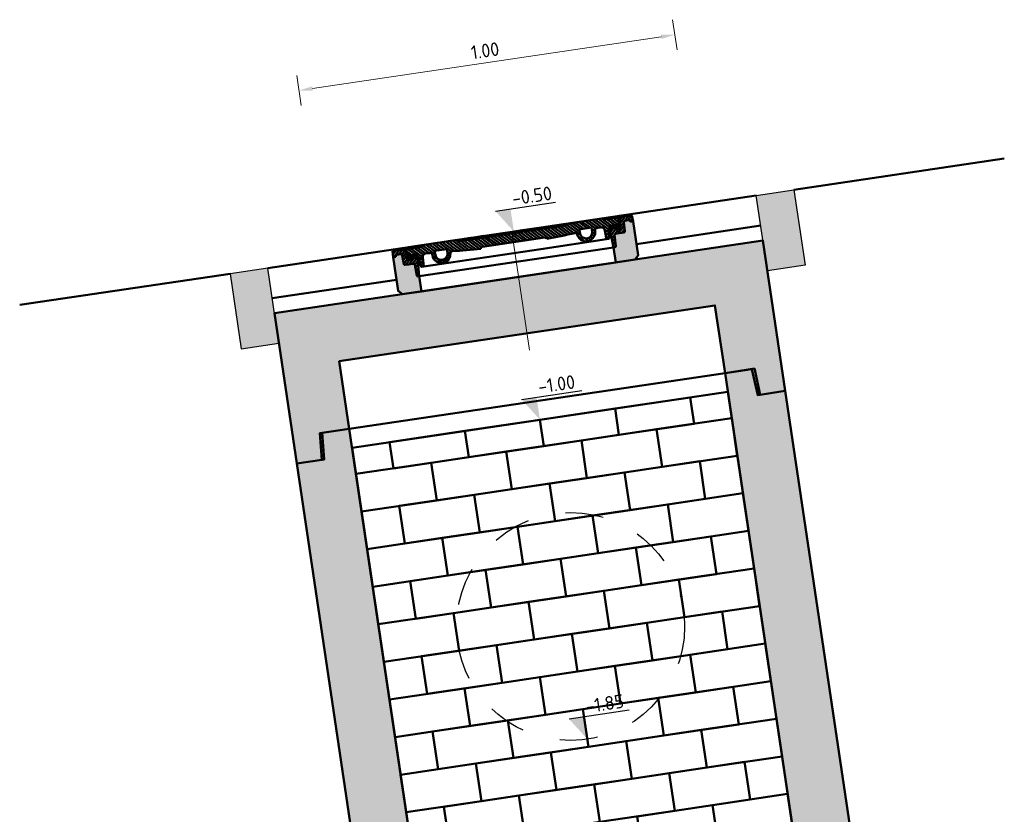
# Model space of a CAD drawing. Header units: metres. Extents: x 0 to 137602, y 0 to 467030.
# Tile 16 of 23: x 136857.34 to 136859.93, y 467019.3 to 467021.39. Entities that reach past the tile are written whole.
import ezdxf

# ---------------------------------------------------------------- set-up
doc = ezdxf.new("R2010")
doc.units = ezdxf.units.M
doc.linetypes.add('NLCS-HIDDEN', pattern=[4, 2, -2])
for name, color, linetype, lineweight in [('N-WE-AL-DETAILS_RIOOL-S', 7, 'Continuous', 25), ('N-WE-BC-BETONVORM-AD', 254, 'Continuous', 18), ('N-WE-GR-GRAS-GD', 90, 'Continuous', 50), ('N-WE-RI-M', 7, 'Continuous', 18), ('N-WE-RI-PUT_BETON-GD', 7, 'Continuous', 50), ('N-WE-RI-PUT_BETON-GN', 7, 'NLCS-HIDDEN', 25), ('N-WE-VH-KANTOPSLUITING_OPSLUITBAND-SD', 150, 'Continuous', 25), ('N-WE-VH-VERHARDING-GD', 7, 'Continuous', 50), ('X-XX-AL-PEILMAAT-SD', 7, 'Continuous', 25)]:
    doc.layers.add(name, color=color, linetype=linetype, lineweight=lineweight)
doc.layers.add('X-XX-AL-HULPLIJN-G', color=30, linetype='Continuous', lineweight=18, plot=False)
doc.styles.add('NLCS-ISO', font='NLCS-ISO.ttf')
doc.styles.add('NLCS-ISO-M20-T18', font='NLCS-ISO.ttf', dxfattribs={"height": 0.036})
doc.dimstyles.new('NLCS-M20-T18-PIJL_L2_H2', dxfattribs={"dimscale": 0.02, "dimtxt": 2.5, "dimasz": 1.8, "dimexe": 2, "dimexo": 2, "dimgap": 0.7, "dimtad": 1, "dimzin": 0, "dimdsep": 46, "dimtxsty": 'NLCS-ISO-M20-T18', "dimcen": 0, "dimdle": 2, "dimclrd": 256, "dimclre": 256, "dimclrt": 10, "dimazin": 0, "dimtfac": 1, "dimtdec": 3, "dimtofl": 0, "dimtmove": 0, "dimatfit": 3, "dimfxl": 2, "dimfxlon": 1, "dimtfillclr": 256, "dimtolj": 1, "dimtzin": 0, "dimlwd": -1, "dimlwe": -1, "dimarcsym": 0})
pattern_1 = [(135, (-0.1118872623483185, 0.4902768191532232), (-0.00441941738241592, -0.004419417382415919), [])]

# ---------------------------------------------------------------- blocks, each defined once
blk = doc.blocks.new('*X250')
at = {"color": 0}
for p, q in [((1514.842425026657, -270.6021974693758), (1526.529013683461, -258.915608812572)), ((1515.378111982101, -261.2276757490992), (1531.807279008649, -244.7985087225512)), ((1515.913798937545, -251.8531540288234), (1522.968444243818, -244.7985087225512)), ((1529.646113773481, -255.7985087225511), (1540.646113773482, -244.7985087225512)), ((1538.484948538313, -255.7985087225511), (1549.484948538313, -244.7985087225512)), ((1543.545492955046, -259.5767990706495), (1550.611169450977, -252.5111225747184)), ((1487.573308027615, -271.354810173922), (1488.129609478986, -270.7985087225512)), ((1487.994204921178, -279.7727480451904), (1496.968444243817, -270.7985087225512)), ((1488.415101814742, -288.1906859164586), (1504.393662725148, -272.2121250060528)), ((1499.581017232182, -285.8636052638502), (1509.646113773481, -275.7985087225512)), ((1508.484948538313, -285.7985087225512), (1526.193361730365, -268.0900955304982)), ((1517.323783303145, -285.7985087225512), (1525.857709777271, -277.2645822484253)), ((1488.835998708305, -296.6086237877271), (1497.267677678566, -288.1769448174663)), ((1489.256895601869, -305.0265616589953), (1496.905008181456, -297.378449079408)), ((1489.677792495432, -313.4444995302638), (1496.588890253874, -306.533401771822)), ((1491.162618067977, -320.7985087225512), (1496.272772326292, -315.6883544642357))]:
    blk.add_line(p, q, dxfattribs=at)
blk = doc.blocks.new('putafdekking 120')
h = blk.add_hatch()
h.set_pattern_fill('ANSI31', color=256, scale=0.04999999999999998, angle=-6.361109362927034e-15, style=0)
h.set_pattern_definition([(45.00000000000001, (-6.702722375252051, -0.4495368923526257), (-0.004419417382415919, 0.004419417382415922), [])])
h.paths.add_polyline_path([(-0.2949918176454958, 0.1021096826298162), (-0.2941057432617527, 0.07789031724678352, 0.4035428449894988), (-0.291107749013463, 0.07499999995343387), (-0.268657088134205, 0.07499999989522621, -0.4093387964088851), (-0.2656575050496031, 0.07205001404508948), (-0.2646489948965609, 0.04284299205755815, 0.39895954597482), (-0.2616531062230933, 0.03999999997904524), (-0.2584999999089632, 0.03999999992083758), (-0.2560682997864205, 0.08863400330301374), (-0.2560682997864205, 0.08999999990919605), (-0.2719999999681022, 0.08999999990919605), (-0.2749999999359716, 0.0849999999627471), (-0.2829999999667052, 0.0849999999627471), (-0.2847714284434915, 0.1159999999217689), (-0.3186614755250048, 0.1159999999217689), (-0.3194999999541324, 0.09999999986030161), (-0.3119999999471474, 0.09999999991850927), (-0.3119999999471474, 0.1019999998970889, -0.4142135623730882), (-0.3089999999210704, 0.1049999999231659), (-0.2979898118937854, 0.1049999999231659, -0.4035428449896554)])
h = blk.add_hatch()
h.set_pattern_fill('ANSI31', color=256, scale=0.04999999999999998, angle=90, style=0)
h.set_pattern_definition(pattern_1)
h.paths.add_polyline_path([(-0.2455138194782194, 0.1160000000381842), (-0.2819999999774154, 0.1159999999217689), (-0.2807036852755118, 0.09050581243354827, 0.0001680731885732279), (-0.2740929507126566, 0.09031931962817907), (-0.2734999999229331, 0.09822532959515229), (-0.2554999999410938, 0.09822532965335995), (-0.2548682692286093, 0.08980225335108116, 2.596011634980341e-06), (-0.2547661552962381, 0.0897996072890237, -1.098157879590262e-06), (-0.2548093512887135, 0.08980072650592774, -0.395390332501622), (-0.2518893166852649, 0.08691806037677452), (-0.2511119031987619, 0.06688417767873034, 0.4028986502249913), (-0.2481141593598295, 0.06400050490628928), (-0.2455138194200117, 0.06400050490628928)])
h = blk.add_hatch()
h.set_pattern_fill('ANSI31', color=256, scale=0.04999999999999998, angle=90, style=0)
h.set_pattern_definition(pattern_1)
h.paths.add_polyline_path([(-0.1605567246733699, 0.1159999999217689), (-0.1900459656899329, 0.1159999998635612), (-0.1900459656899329, 0.1000000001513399), (-0.1759870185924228, 0.1000000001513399), (-0.1765162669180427, 0.08927581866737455), (-0.1683019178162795, 0.08927581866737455, -0.3371758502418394), (-0.1632111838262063, 0.09255437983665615, 0.0003187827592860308), (-0.1605567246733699, 0.09234795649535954)])
h.paths.add_polyline_path([(-0.1900459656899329, 0.1159999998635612), (-0.2455138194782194, 0.1160000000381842), (-0.2455138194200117, 0.06400050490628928), (-0.2430000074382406, 0.06400050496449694), (-0.2420760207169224, 0.08781156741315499, -0.4280492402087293), (-0.2312266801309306, 0.09738703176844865, 0.001092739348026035), (-0.219455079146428, 0.09640055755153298, -0.3764214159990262), (-0.2167027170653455, 0.09355836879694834), (-0.2164913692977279, 0.08927581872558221), (-0.2084837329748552, 0.08927581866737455), (-0.2090129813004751, 0.1000000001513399), (-0.1900459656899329, 0.1000000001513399)])
h = blk.add_hatch()
h.set_pattern_fill('ANSI31', color=256, scale=0.04999999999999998, angle=90, style=0)
h.set_pattern_definition(pattern_1)
h.paths.add_polyline_path([(-0.144999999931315, 0.1199999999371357), (-0.2399999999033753, 0.1199999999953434), (-0.2424999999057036, 0.1159999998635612), (-0.1424999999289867, 0.1159999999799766)])
h = blk.add_hatch()
h.set_pattern_fill('ANSI31', color=256, scale=0.04999999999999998, angle=90, style=0)
h.set_pattern_definition(pattern_1)
h.paths.add_polyline_path([(-0.1240462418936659, 0.1159999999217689), (-0.1424999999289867, 0.1159999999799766), (-0.1605567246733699, 0.1159999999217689), (-0.1605567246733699, 0.09234795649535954, 0.00438173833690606), (-0.1240462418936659, 0.08985379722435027)])
h = blk.add_hatch()
h.set_pattern_fill('ANSI31', color=256, scale=0.04999999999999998, angle=90, style=0)
h.set_pattern_definition(pattern_1)
h.paths.add_polyline_path([(2.91038304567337e-11, 0.1159999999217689), (-0.1240462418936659, 0.1159999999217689), (-0.1240462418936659, 0.08985379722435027, 0.004381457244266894), (-0.08749999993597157, 0.08799999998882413, -0.414213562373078), (-0.08289999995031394, 0.09259999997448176), (8.731149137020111e-11, 0.09259999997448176)])
h = blk.add_hatch()
h.set_pattern_fill('ANSI31', color=256, scale=0.04999999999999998, angle=90, style=0)
h.set_pattern_definition(pattern_1)
h.paths.add_polyline_path([(2.91038304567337e-11, 0.1159999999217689), (8.731149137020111e-11, 0.09259999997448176), (0.08290000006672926, 0.09259999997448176, -0.4142135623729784), (0.0875000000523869, 0.08799999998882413, 0.009082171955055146), (0.1632111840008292, 0.09255437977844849, -0.4125577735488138), (0.1685844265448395, 0.08798869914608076, 0.2706092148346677), (0.1825000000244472, 0.06818257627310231, 0.2182575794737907), (0.2025000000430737, 0.06818257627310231, 0.2834797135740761), (0.2164843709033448, 0.08913400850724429), (0.2167027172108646, 0.09355836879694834, -0.3764214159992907), (0.219455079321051, 0.09640055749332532, 0.001092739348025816), (0.2312266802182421, 0.09738703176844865, -0.4280492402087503), (0.2420760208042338, 0.08781156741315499), (0.2430000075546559, 0.06400050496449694), (0.2481152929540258, 0.06400050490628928, 0.4027845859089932), (0.2511129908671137, 0.06688300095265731), (0.2518983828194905, 0.08691948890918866, -0.3953811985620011), (0.2548194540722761, 0.08980100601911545), (0.2548682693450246, 0.0898022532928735), (0.2555000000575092, 0.09822532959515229), (0.2735000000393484, 0.09822532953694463), (0.2740929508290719, 0.09031931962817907), (0.2807068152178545, 0.09050590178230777), (0.2820230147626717, 0.1159999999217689), (0.2425000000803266, 0.1159999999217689)])
h.paths.add_polyline_path([(0.1759870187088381, 0.1000000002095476), (0.2090129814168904, 0.1000000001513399), (0.208480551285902, 0.08921134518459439, -0.2148036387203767), (0.2025000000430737, 0.07751000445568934, -0.3510004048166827), (0.1825000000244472, 0.07751000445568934, -0.214803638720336), (0.1765194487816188, 0.08921134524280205)], flags=16)
h = blk.add_hatch()
h.set_pattern_fill('ANSI31', color=256, scale=0.04999999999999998, angle=90, style=0)
h.set_pattern_definition(pattern_1)
h.paths.add_polyline_path([(0.2400000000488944, 0.1199999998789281), (0.1450000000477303, 0.1199999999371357), (0.142500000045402, 0.1159999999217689), (0.2425000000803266, 0.1159999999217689)])
h = blk.add_hatch(color=256)
h.paths.add_polyline_path([(-0.281096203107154, 0.09822532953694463), (-0.2837557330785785, 0.09822532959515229), (-0.2832743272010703, 0.08980072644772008), (-0.2741318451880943, 0.08980072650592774), (-0.2740929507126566, 0.09031931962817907, -0.0001680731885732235), (-0.2807036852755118, 0.09050581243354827)])
h.paths.add_polyline_path([(-0.2734999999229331, 0.09822532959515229), (-0.281096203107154, 0.09822532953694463), (-0.2807036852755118, 0.09050581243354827, 0.0001680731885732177), (-0.2740929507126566, 0.09031931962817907)])
h.paths.add_polyline_path([(-0.2554999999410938, 0.09822532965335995), (-0.2734999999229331, 0.09822532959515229), (-0.2740929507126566, 0.09031931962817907), (-0.2622205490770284, 0.08999999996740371), (-0.2559999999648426, 0.08999999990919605), (-0.2560083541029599, 0.0898329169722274), (-0.2548682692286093, 0.08980225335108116)])
h.paths.add_polyline_path([(-0.2740929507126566, 0.09031931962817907), (-0.2741318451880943, 0.08980072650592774), (-0.2721195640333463, 0.08980072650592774), (-0.2719999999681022, 0.08999999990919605), (-0.2622205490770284, 0.08999999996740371)])
h.paths.add_polyline_path([(-0.2622205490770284, 0.08999999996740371), (-0.2719999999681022, 0.08999999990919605), (-0.2721195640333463, 0.08980072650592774), (-0.2560099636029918, 0.08980072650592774), (-0.2560083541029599, 0.0898329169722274)])
for points in [[(-0.2559999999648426, 0.08999999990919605), (-0.2622205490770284, 0.08999999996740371), (-0.2560104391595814, 0.08983297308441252)], [(0.2623870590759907, 0.08999999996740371), (0.2560000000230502, 0.08999999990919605), (0.25600840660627, 0.08983186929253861, 0.0001621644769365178)]]:
    blk.add_hatch(color=256).paths.add_polyline_path(points)
h = blk.add_hatch()
h.set_pattern_fill('ANSI31', color=256, scale=0.04999999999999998, angle=90, style=0)
h.set_pattern_definition(pattern_1)
h.paths.add_polyline_path([(-0.1685844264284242, 0.08798869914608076, -0.06617647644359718), (-0.1683019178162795, 0.08927581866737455), (-0.1765162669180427, 0.08927581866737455), (-0.1765194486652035, 0.08921134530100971, -0.2148036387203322), (-0.1824999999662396, 0.07751000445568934, -0.06659380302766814), (-0.1861347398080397, 0.07532064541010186), (-0.1735127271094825, 0.07532064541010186, 0.144551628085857)])
h.paths.add_polyline_path([(-0.2084805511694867, 0.08921134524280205), (-0.2084837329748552, 0.08927581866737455), (-0.2164913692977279, 0.08927581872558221), (-0.2164843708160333, 0.08913400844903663, 0.1567760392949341), (-0.2114872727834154, 0.07532064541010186), (-0.1988652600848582, 0.07532064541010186, -0.06659380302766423), (-0.2024999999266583, 0.07751000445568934, -0.2148036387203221)])
h.paths.add_polyline_path([(-0.1900459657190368, 0.07418931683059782, -0.1417210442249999), (-0.1988652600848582, 0.07532064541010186), (-0.2114872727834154, 0.07532064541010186, 0.1213122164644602), (-0.2024999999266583, 0.06818257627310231, 0.1338421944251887), (-0.1900459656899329, 0.06612579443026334)])
h.paths.add_polyline_path([(-0.1735127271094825, 0.07532064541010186), (-0.1861347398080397, 0.07532064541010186, -0.0638776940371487), (-0.1900459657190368, 0.07418931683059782), (-0.1900459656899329, 0.06612579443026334, 0.08201942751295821), (-0.1824999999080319, 0.06818257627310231, 0.1213122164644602)])
h = blk.add_hatch(color=256)
h.paths.add_polyline_path([(0.2837557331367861, 0.09822532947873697), (0.2811053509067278, 0.09822532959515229), (0.2807068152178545, 0.09050590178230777), (0.2740929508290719, 0.09031931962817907), (0.2741317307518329, 0.08980225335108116), (0.2832744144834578, 0.0898022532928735)])
h.paths.add_polyline_path([(0.2811053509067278, 0.09822532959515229), (0.2735000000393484, 0.09822532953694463), (0.2740929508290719, 0.09031931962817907), (0.2807068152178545, 0.09050590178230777)])
h.paths.add_polyline_path([(0.2735000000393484, 0.09822532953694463), (0.2555000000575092, 0.09822532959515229), (0.2548682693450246, 0.0898022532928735, 2.898541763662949e-05), (0.25600840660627, 0.08983186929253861), (0.2560000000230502, 0.08999999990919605), (0.2623870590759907, 0.08999999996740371, 0.0002976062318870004), (0.2740929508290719, 0.09031931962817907), (0.2740929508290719, 0.09031931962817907)])
h.paths.add_polyline_path([(0.2740929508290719, 0.09031931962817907, -0.0002976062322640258), (0.2623870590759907, 0.08999999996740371), (0.2720000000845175, 0.08999999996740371), (0.2721186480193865, 0.08980225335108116), (0.2741317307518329, 0.08980225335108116)])
h.paths.add_polyline_path([(0.2720000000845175, 0.08999999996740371), (0.2623870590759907, 0.08999999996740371, -0.0001621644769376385), (0.25600840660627, 0.08983186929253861), (0.2560098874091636, 0.08980225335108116), (0.2721186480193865, 0.08980225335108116)], flags=17)
at = {"layer": 'N-WE-BC-BETONVORM-AD'}
h = blk.add_hatch(color=256, dxfattribs=at)
h.dxf.hatch_style = 1
h.paths.add_polyline_path([(-0.2646489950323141, 0.04284299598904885), (-0.2656611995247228, 0.07215700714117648, 0.3989596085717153), (-0.2686570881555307, 0.07499999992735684), (-0.29110774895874, 0.0749999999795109, -0.4035428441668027), (-0.2941057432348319, 0.07789031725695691), (-0.2949918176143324, 0.1021096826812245, 0.4035428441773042), (-0.2979898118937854, 0.1049999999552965), (-0.3089999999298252, 0.1049999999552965, 0.4142135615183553), (-0.3119999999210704, 0.1019999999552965), (-0.3119999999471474, 0.09999999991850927), (-0.3194999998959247, 0.09999999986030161), (-0.319499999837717, 0.01000000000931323), (-0.3094999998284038, -1.164153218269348e-10), (-0.2584999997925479, -1.164153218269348e-10), (-0.2584999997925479, 0.03999999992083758), (-0.2616531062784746, 0.03999999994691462, -0.3989599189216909)])
h = blk.add_hatch(color=256, dxfattribs=at)
h.dxf.hatch_style = 1
h.paths.add_polyline_path([(0.3195000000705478, 0.09999999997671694), (0.3120000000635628, 0.09999999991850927), (0.3120000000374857, 0.1019999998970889, 0.4142135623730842), (0.3090000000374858, 0.1049999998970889), (0.2979898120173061, 0.1049999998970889, 0.4035428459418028), (0.2949918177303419, 0.1021096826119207), (0.2941057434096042, 0.07789031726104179, -0.4035428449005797), (0.2911077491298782, 0.0749999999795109), (0.2686570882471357, 0.07500000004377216, 0.4093389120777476), (0.2656575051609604, 0.07205001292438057), (0.2646526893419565, 0.04294998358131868, -0.4093385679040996), (0.2616531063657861, 0.03999999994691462), (0.2584999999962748, 0.03999999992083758), (0.2585000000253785, -1.164153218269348e-10), (0.3095000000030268, -1.164153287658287e-10), (0.3195000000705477, 0.01000000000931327)])
for p, q in [((-0.3194999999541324, 0.09999999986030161), (-0.3186614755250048, 0.1159999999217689)), ((-0.3186614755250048, 0.1159999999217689), (-0.2847714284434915, 0.1159999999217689)), ((-0.3099999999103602, 0.1199999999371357), (-0.3124999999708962, 0.1159999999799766)), ((-0.3099999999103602, 0.1199999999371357), (-0.2849999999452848, 0.1199999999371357)), ((-0.3089999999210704, 0.1049999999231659), (-0.2979898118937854, 0.1049999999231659)), ((-0.2849999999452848, 0.1199999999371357), (-0.2824999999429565, 0.1159999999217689)), ((-0.2847714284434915, 0.1159999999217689), (-0.2819999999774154, 0.1159999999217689)), ((-0.2847714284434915, 0.1159999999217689), (-0.2829999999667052, 0.0849999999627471)), ((-0.2819999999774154, 0.1159999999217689), (-0.2424999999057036, 0.1159999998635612)), ((-0.2807036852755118, 0.09050581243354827), (-0.2819999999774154, 0.1159999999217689)), ((-0.2749999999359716, 0.1199999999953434), (-0.2774999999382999, 0.1159999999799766)), ((-0.2749999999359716, 0.1199999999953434), (-0.2499999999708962, 0.1199999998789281)), ((-0.2749999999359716, 0.1199999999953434), (-0.2399999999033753, 0.1199999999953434)), ((-0.2499999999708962, 0.1199999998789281), (-0.2474999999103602, 0.1159999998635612)), ((-0.2399999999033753, 0.1199999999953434), (-0.2424999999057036, 0.1159999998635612)), ((-0.2399999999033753, 0.1199999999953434), (-0.2149999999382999, 0.1199999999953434)), ((-0.144999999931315, 0.1199999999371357), (-0.2399999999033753, 0.1199999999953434)), ((-0.2049999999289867, 0.1199999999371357), (-0.1799999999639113, 0.1199999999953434)), ((-0.1699999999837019, 0.1199999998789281), (-0.144999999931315, 0.1199999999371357)), ((-0.144999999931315, 0.1199999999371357), (0.1450000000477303, 0.1199999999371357)), ((-0.144999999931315, 0.1199999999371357), (-0.1424999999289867, 0.1159999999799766)), ((-0.1424999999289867, 0.1159999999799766), (2.91038304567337e-11, 0.1159999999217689)), ((-0.1424999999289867, 0.1159999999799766), (0.142500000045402, 0.1159999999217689)), ((-0.1349999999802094, 0.1199999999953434), (-0.1374999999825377, 0.1159999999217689)), ((-0.1349999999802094, 0.1199999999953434), (-0.1099999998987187, 0.1199999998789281)), ((-0.1099999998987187, 0.1199999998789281), (-0.107499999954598, 0.1160000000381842)), ((-0.0999999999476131, 0.1199999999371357), (-0.1024999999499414, 0.1159999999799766)), ((-0.0999999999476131, 0.1199999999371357), (-0.07499999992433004, 0.1199999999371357)), ((-0.07499999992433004, 0.1199999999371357), (-0.07249999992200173, 0.1159999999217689)), ((-0.06499999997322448, 0.1199999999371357), (-0.06749999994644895, 0.1160000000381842)), ((-0.06499999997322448, 0.1199999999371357), (-0.03999999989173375, 0.1199999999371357)), ((-0.03999999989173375, 0.1199999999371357), (-0.03749999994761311, 0.1159999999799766)), ((-0.02999999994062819, 0.1199999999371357), (-0.03249999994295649, 0.1159999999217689)), ((-0.02999999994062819, 0.1199999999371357), (-0.004999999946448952, 0.1199999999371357)), ((-0.004999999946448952, 0.1199999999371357), (-0.002499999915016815, 0.1160000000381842)), ((0.142500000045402, 0.1159999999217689), (2.91038304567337e-11, 0.1159999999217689)), ((0.005000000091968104, 0.1199999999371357), (0.002500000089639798, 0.1159999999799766)), ((0.03000000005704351, 0.1199999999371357), (0.005000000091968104, 0.1199999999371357)), ((0.03000000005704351, 0.1199999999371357), (0.03250000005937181, 0.1159999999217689)), ((0.04000000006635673, 0.1199999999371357), (0.03750000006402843, 0.1159999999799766)), ((0.06500000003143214, 0.1199999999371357), (0.04000000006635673, 0.1199999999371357)), ((0.06500000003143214, 0.1199999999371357), (0.06750000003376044, 0.1159999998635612)), ((0.07500000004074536, 0.1199999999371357), (0.07250000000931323, 0.1159999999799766)), ((0.1000000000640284, 0.1199999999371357), (0.1025000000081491, 0.1159999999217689)), ((0.1100000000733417, 0.1199999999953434), (0.1075000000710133, 0.1159999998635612)), ((0.1350000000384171, 0.1199999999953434), (0.1375000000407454, 0.1159999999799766)), ((0.1450000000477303, 0.1199999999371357), (0.142500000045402, 0.1159999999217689)), ((0.1450000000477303, 0.1199999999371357), (0.2400000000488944, 0.1199999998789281)), ((0.2400000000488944, 0.1199999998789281), (0.2750000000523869, 0.1199999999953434)), ((0.2400000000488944, 0.1199999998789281), (0.2425000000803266, 0.1159999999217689)), ((0.2425000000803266, 0.1159999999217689), (0.2820230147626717, 0.1159999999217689)), ((0.2500000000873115, 0.1199999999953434), (0.2475000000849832, 0.1159999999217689)), ((0.2750000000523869, 0.1199999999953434), (0.2775000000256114, 0.1159999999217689)), ((0.2807068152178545, 0.09050590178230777), (0.2820230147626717, 0.1159999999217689)), ((0.2847714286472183, 0.1159999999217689), (0.2820230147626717, 0.1159999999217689)), ((0.2850000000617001, 0.1199999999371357), (0.2825000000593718, 0.1159999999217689)), ((0.2847714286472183, 0.1159999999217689), (0.2830000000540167, 0.0849999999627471)), ((0.3186614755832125, 0.1159999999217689), (0.2847714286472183, 0.1159999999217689)), ((0.3100000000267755, 0.1199999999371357), (0.2850000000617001, 0.1199999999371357)), ((0.3090000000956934, 0.1049999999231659), (0.2979898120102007, 0.1049999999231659)), ((0.3100000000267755, 0.1199999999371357), (0.3125000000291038, 0.1159999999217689)), ((0.3195000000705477, 0.09999999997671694), (0.3186614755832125, 0.1159999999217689)), ((-0.3194999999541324, 0.09999999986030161), (-0.3119999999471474, 0.09999999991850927)), ((-0.3119999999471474, 0.09999999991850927), (-0.3119999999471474, 0.1019999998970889)), ((-0.2941057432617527, 0.07789031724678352), (-0.2949918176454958, 0.1021096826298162)), ((-0.2837557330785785, 0.09822532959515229), (-0.2554999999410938, 0.09822532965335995)), ((-0.2548093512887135, 0.08980072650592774), (-0.2832743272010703, 0.08980072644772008)), ((-0.2829999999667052, 0.0849999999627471), (-0.2749999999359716, 0.0849999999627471)), ((-0.2749999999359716, 0.0849999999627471), (-0.2719999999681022, 0.08999999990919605)), ((-0.2734999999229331, 0.09822532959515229), (-0.2741318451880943, 0.08980072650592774)), ((-0.2740929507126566, 0.09031931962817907), (-0.2548682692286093, 0.08980225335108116)), ((-0.2719999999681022, 0.08999999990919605), (-0.2560682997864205, 0.08999999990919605)), ((-0.2719999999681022, 0.08999999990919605), (-0.2559999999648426, 0.08999999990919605)), ((-0.2719999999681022, 0.08999999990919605), (-0.2559999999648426, 0.08999999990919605)), ((-0.2559999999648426, 0.08999999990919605), (-0.2584999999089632, 0.03999999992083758)), ((-0.2554999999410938, 0.09822532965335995), (-0.2548682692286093, 0.08980225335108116)), ((-0.2167027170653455, 0.09355836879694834), (-0.2164843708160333, 0.08913400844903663)), ((-0.2090129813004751, 0.1000000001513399), (-0.2084805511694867, 0.08921134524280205)), ((-0.2090129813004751, 0.1000000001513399), (-0.1759870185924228, 0.1000000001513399)), ((-0.1759870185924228, 0.1000000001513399), (-0.1765194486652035, 0.08921134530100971)), ((-0.08749999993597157, 0.08799999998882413), (-0.08749999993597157, 0.08799999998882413)), ((-0.08289999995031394, 0.09259999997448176), (0.08290000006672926, 0.09259999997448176)), ((0.0875000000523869, 0.08799999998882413), (0.0875000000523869, 0.08799999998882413)), ((0.2090129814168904, 0.1000000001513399), (0.1759870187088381, 0.1000000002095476)), ((0.1759870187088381, 0.1000000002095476), (0.1765194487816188, 0.08921134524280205)), ((0.2090129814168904, 0.1000000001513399), (0.208480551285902, 0.08921134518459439)), ((0.2167027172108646, 0.09355836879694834), (0.2164843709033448, 0.08913400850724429)), ((0.2548682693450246, 0.0898022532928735), (0.2548194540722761, 0.08980100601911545)), ((0.2555000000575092, 0.09822532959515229), (0.2548682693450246, 0.0898022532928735)), ((0.2548682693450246, 0.0898022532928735), (0.2832744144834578, 0.0898022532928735)), ((0.2837557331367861, 0.09822532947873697), (0.2555000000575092, 0.09822532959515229)), ((0.2560000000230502, 0.08999999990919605), (0.2584999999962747, 0.03999999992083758)), ((0.2560000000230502, 0.08999999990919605), (0.2720000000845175, 0.08999999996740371)), ((0.2720000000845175, 0.08999999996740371), (0.2560000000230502, 0.08999999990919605)), ((0.2750000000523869, 0.0849999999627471), (0.2720000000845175, 0.08999999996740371)), ((0.2735000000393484, 0.09822532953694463), (0.2741317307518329, 0.08980225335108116)), ((0.2740929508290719, 0.09031931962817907), (0.2807068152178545, 0.09050590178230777)), ((0.2830000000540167, 0.0849999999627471), (0.2750000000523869, 0.0849999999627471)), ((0.294105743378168, 0.07789031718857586), (0.2949918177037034, 0.1021096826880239)), ((0.3120000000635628, 0.09999999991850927), (0.3120000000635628, 0.1019999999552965)), ((0.3195000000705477, 0.09999999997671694), (0.3120000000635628, 0.09999999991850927)), ((-0.291107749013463, 0.07499999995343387), (-0.2814225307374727, 0.07499999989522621)), ((-0.291107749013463, 0.07499999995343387), (-0.268657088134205, 0.07499999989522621)), ((-0.2656611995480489, 0.0721570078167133), (-0.2646489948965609, 0.04284299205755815)), ((0.2656611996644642, 0.0721570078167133), (0.2646489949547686, 0.04284299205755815)), ((0.2911077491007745, 0.07499999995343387), (0.2686570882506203, 0.07499999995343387)), ((-0.2584999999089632, 0.03999999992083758), (-0.2616531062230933, 0.03999999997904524)), ((-0.2584999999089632, 0.03999999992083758), (0.2584999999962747, 0.03999999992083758)), ((0.2584999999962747, 0.03999999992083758), (0.2616531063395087, 0.03999999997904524))]:
    blk.add_line(p, q)
at = {"color": 0, "linetype": 'ByBlock'}
blk.add_line((0.02187500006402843, 0.1199999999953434), (0.03425000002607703, 0.1199999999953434), dxfattribs=at)
at = {"color": 7}
for p, q in [((-0.2518893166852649, 0.08691806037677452), (-0.2511119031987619, 0.06688417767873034)), ((-0.2420760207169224, 0.08781156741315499), (-0.2430000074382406, 0.06400050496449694)), ((-0.2430000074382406, 0.06400050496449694), (-0.2424038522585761, 0.07920928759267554)), ((0.2420760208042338, 0.08781156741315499), (0.2430000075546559, 0.06400050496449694)), ((0.2511129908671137, 0.06688300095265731), (0.2518983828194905, 0.08691948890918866)), ((-0.2481141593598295, 0.06400050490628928), (-0.2430000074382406, 0.06400050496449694)), ((-0.2430000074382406, 0.06400050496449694), (0.06800000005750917, 0.06400050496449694)), ((0.06800000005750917, 0.06400050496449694), (0.2430000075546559, 0.06400050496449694)), ((0.2430000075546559, 0.06400050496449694), (0.2481152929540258, 0.06400050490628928))]:
    blk.add_line(p, q, dxfattribs=at)
for points in [[(-0.2584999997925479, 0.03999999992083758), (-0.2584999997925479, -1.164153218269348e-10), (-0.3094999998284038, -1.164153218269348e-10), (-0.319499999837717, 0.01000000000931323), (-0.3194999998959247, 0.09999999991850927)], [(0.2584999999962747, 0.03999999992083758), (0.2585000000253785, -1.164153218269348e-10), (0.3095000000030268, -1.164153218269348e-10), (0.3195000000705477, 0.01000000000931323), (0.3195000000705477, 0.09999999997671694)], [(-0.2584999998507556, -1.164153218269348e-10), (0.2584999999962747, -1.164153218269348e-10)]]:
    blk.add_lwpolyline(points)
for centre, radius, start, end in [((-0.3089999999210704, 0.1019999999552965), 0.002999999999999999, 90, 180), ((-0.2979898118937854, 0.1019999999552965), 0.002999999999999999, 2.09525256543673, 90), ((0.2979898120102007, 0.1019999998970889), 0.002999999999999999, 90, 177.9047474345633), ((0.3090000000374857, 0.1019999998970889), 0.002999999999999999, 0, 90), ((-0.2911077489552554, 0.0779999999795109), 0.002999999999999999, 182.0952525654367, 270), ((8.731149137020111e-11, 9.923531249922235), 9.837031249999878, 268.3648196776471, 268.4033392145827), ((8.731149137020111e-11, 9.923531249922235), 9.837031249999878, 268.5153538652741, 268.5156971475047), ((-0.2320835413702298, 0.08742380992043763), 0.009999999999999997, 85.08451930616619, 177.7777560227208), ((0.0003472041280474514, 2.790030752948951), 2.702583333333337, 265.0845193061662, 265.3349566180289), ((-0.2196990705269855, 0.09341049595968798), 0.002999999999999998, 2.825307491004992, 85.33495661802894), ((-0.1924999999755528, 0.09000000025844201), 0.02399999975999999, 182.0678519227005, 245.37568138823), ((-0.1924999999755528, 0.09000000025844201), 0.02399999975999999, 192.0348595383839, 245.37568138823), ((-0.1924999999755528, 0.09000000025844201), 0.02399999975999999, 192.0348595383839, 245.37568138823), ((-0.1924999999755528, 0.09000000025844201), 0.01599999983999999, 182.825307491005, 231.3178120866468), ((-0.1924999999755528, 0.09000000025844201), 0.01599999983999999, 308.6821879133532, 357.174692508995), ((-0.1924999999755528, 0.09000000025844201), 0.02399999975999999, 294.6243186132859, 355.1927340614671), ((-0.1924999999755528, 0.09000000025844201), 0.02399999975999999, 294.6243186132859, 339.7820546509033), ((-0.1636020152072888, 0.0875696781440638), 0.004999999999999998, 85.51682903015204, 175.1927340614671), ((8.731149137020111e-11, 2.174165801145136), 2.087999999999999, 265.5168290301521, 267.5982522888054), ((-0.08289999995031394, 0.08799999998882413), 0.004599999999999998, 90, 180), ((0.08290000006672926, 0.08800000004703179), 0.004599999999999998, 0, 90), ((8.731149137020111e-11, 2.174165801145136), 2.087999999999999, 272.4017477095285, 274.4831709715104), ((0.1636020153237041, 0.08756967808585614), 0.004999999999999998, 4.807265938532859, 94.48317097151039), ((0.1925000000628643, 0.09000000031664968), 0.02399999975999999, 184.8072659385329, 245.37568138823), ((0.1925000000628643, 0.09000000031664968), 0.01599999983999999, 182.825307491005, 231.3178120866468), ((0.1925000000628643, 0.09000000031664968), 0.01599999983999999, 308.6821879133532, 357.174692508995), ((0.1925000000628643, 0.09000000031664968), 0.02399999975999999, 294.6243186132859, 357.9321480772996), ((0.2196990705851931, 0.09341049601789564), 0.002999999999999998, 94.66504338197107, 177.174692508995), ((-0.0003472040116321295, 2.790030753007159), 2.702583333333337, 274.665043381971, 274.9154806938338), ((0.2320835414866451, 0.08742380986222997), 0.009999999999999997, 2.222243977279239, 94.9154806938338), ((8.731149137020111e-11, 9.923531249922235), 9.837031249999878, 271.4846461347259, 271.5966607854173), ((0.2911077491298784, 0.0779999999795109), 0.002999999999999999, 270, 357.9047474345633), ((-0.2686570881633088, 0.07199999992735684), 0.002999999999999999, 3.000000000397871, 90), ((-0.1924999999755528, 0.09000000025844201), 0.01599999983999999, 231.3178120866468, 308.6821879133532), ((-0.1924999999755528, 0.09000000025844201), 0.02399999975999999, 245.37568138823, 294.6243186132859), ((0.1925000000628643, 0.09000000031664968), 0.01599999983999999, 231.3178120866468, 308.6821879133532), ((0.1925000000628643, 0.09000000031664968), 0.02399999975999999, 245.37568138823, 294.6243186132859), ((0.2686570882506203, 0.07200000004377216), 0.002999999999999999, 90, 176.9999999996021), ((-0.2616531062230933, 0.04299999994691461), 0.002999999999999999, 183.0000000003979, 270), ((0.2616531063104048, 0.04299999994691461), 0.002999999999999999, 270, 356.9999999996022)]:
    blk.add_arc(centre, radius, start, end)
for centre, start, end in [((-0.2548870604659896, 0.08680173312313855), 2.222243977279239, 88.51569714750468), ((0.2548960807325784, 0.08680198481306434), 91.46362154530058, 177.7552643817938), ((-0.2481141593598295, 0.06700050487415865), 182.2222439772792, 270), ((0.2481152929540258, 0.06700050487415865), 270, 357.7552643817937)]:
    blk.add_arc(centre, 0.002999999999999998, start, end, dxfattribs=at)
at = {"layer": 'Defpoints', "color": 0, "linetype": 'ByBlock'}
for p in [(0.02000000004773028, 0.1199999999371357), (0.03050000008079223, 0.1199999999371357), (-0.2807036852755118, 0.09050581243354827), (-0.1924999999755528, 0.09000000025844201), (0.2807068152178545, 0.09050590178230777), (-0.1757483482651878, 0.07281331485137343)]:
    blk.add_point(p, dxfattribs=at)
at = {"layer": 'X-XX-AL-HULPLIJN-G'}
blk.add_lwpolyline([(2.91038304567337e-11, 0.1199999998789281), (-2.91038304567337e-11, -0.1953084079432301)], dxfattribs=at)
at = {"xscale": 0.0009999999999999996, "yscale": 0.0009999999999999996, "zscale": 0.0009999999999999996}
blk.add_blockref('*X250', (-1.231545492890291, 0.3607985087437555), dxfattribs=at)
blk = doc.blocks.new('*D265')
at = {"layer": 'Defpoints', "color": 0, "transparency": 16777216}
for p in [(136859.0659721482, 467021.3529628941), (136859.2056168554, 467020.4132799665), (136858.216479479, 467020.2662859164)]:
    blk.add_point(p, dxfattribs=at)
at = {"layer": 'N-WE-RI-M', "transparency": 16777216}
for p, q in [((136859.0718519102, 467021.313397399), (136859.0600923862, 467021.3925283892)), ((136858.1124437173, 467021.2112606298), (136859.0303632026, 467021.3476711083)), ((136858.0827145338, 467021.1664033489), (136858.0709550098, 467021.2455343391))]:
    blk.add_line(p, q, dxfattribs=at)
for points in [[(136859.0294812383, 467021.3536059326), (136859.0312451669, 467021.3417362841), (136859.0659721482, 467021.3529628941)], [(136858.111561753, 467021.2171954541), (136858.1133256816, 467021.2053258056), (136858.0768347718, 467021.205968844)]]:
    blk.add_solid(points, dxfattribs=at)
at = {"layer": 'N-WE-RI-M', "color": 10, "transparency": 16777216, "insert": (136858.5666996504, 467021.3111182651), "char_height": 0.036, "attachment_point": 5, "rotation": 8.452767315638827, "style": 'NLCS-ISO-M20-T18'}
blk.add_mtext('\\A1;1.00', dxfattribs=at)
blk = doc.blocks.new('SAL-PEILMAAT_INFRACAD_H01-SOD')
blk.add_line((-2, 3), (6, 3))
blk.add_solid([(-2, 3), (0, 3), (0, 0)])
at = {"style": 'NLCS-ISO'}
blk.add_attdef('...', (0.3999999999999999, 3.399999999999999), '', height=1.8, dxfattribs=at)
blk = doc.blocks.new('N-SVH-KANTOPSLUITING_OPSLUITBAND_100X200-D')
blk.add_hatch(color=8).paths.add_polyline_path([(-0.09999999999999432, -0.1999999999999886), (0, -0.1999999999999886), (0, 0), (-0.09999999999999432, 0)])
at = {"flags": 128}
blk.add_lwpolyline([(-0.09999999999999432, -0.1999999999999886), (0, -0.1999999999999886), (0, 0), (-0.09999999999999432, 0)], close=True, dxfattribs=at)

msp = doc.modelspace()

# ---------------------------------------------------------------- hatches: boundary and pattern name
at = {"layer": 'N-WE-BC-BETONVORM-AD'}
h = msp.add_hatch(color=256, dxfattribs=at)
h.dxf.hatch_style = 1
h.paths.add_polyline_path([(136858.0122511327, 467020.6201090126), (136858.071048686, 467020.2244545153), (136858.1370510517, 467020.2342630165), (136858.1317101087, 467020.3042425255), (136858.2091290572, 467020.3157476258), (136858.1826708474, 467020.4937875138), (136859.1718082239, 467020.6407815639), (136859.1982664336, 467020.462741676), (136859.275685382, 467020.4742467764), (136859.2909249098, 467020.4057382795), (136859.3569272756, 467020.4155467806), (136859.2981297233, 467020.811201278)])
h = msp.add_hatch(color=256, dxfattribs=at)
h.dxf.hatch_style = 1
h.paths.add_polyline_path([(136859.7538112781, 467017.7448754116), (136859.3569272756, 467020.4155467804), (136859.2844576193, 467020.4047771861), (136859.2692180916, 467020.4732856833), (136859.1982664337, 467020.4627416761), (136859.5833915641, 467017.8711969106), (136858.5942541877, 467017.7242028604), (136858.2091297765, 467020.3157427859), (136858.1381781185, 467020.3051987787), (136858.1435190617, 467020.2352192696), (136858.0710494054, 467020.2244496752), (136858.4679326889, 467017.5537831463)])

# ---------------------------------------------------------------- linework, layer by layer
at = {"layer": 'N-WE-AL-DETAILS_RIOOL-S', "color": 3, "flags": 128}
for points in [[(136859.5138637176, 467019.3595114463), (136859.5138637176, 467019.3595114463)], [(136859.5148548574, 467019.3528390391), (136859.5148548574, 467019.3528390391)]]:
    msp.add_lwpolyline(points, close=True, dxfattribs=at)
at = {"layer": 'N-WE-GR-GRAS-GD'}
for points in [[(136859.3794041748, 467020.94459717), (136859.9333211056, 467021.0269138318)], [(136857.3417811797, 467020.6417894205), (136857.8956981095, 467020.7241060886)]]:
    msp.add_lwpolyline(points, dxfattribs=at)
at = {"layer": 'N-WE-RI-PUT_BETON-GD'}
for points in [[(136858.0122511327, 467020.6201090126), (136858.071048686, 467020.2244545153), (136858.1370510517, 467020.2342630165), (136858.1317101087, 467020.3042425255), (136858.2091290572, 467020.3157476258), (136858.1826708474, 467020.4937875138), (136859.1718082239, 467020.6407815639), (136859.1982664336, 467020.462741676), (136859.275685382, 467020.4742467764), (136859.2909249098, 467020.4057382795), (136859.3569272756, 467020.4155467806), (136859.2981297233, 467020.811201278)], [(136859.7538112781, 467017.7448754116), (136859.3569272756, 467020.4155467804), (136859.2844576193, 467020.4047771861), (136859.2692180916, 467020.4732856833), (136859.1982664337, 467020.4627416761), (136859.5833915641, 467017.8711969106), (136858.5942541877, 467017.7242028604), (136858.2091297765, 467020.3157427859), (136858.1381781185, 467020.3051987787), (136858.1435190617, 467020.2352192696), (136858.0710494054, 467020.2244496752), (136858.4679326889, 467017.5537831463)], [(136858.9088756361, 467020.3691817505), (136859.1067031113, 467020.3985805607), (136859.1169926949, 467020.3293409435), (136858.9191652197, 467020.2999421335)], [(136858.7110481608, 467020.3397829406), (136858.908875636, 467020.3691817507), (136858.9191652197, 467020.2999421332), (136858.7213377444, 467020.2705433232)], [(136858.5132206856, 467020.3103841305), (136858.7110481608, 467020.3397829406), (136858.7213377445, 467020.270543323), (136858.5235102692, 467020.241144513)], [(136859.0180789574, 467020.3146415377), (136859.2159064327, 467020.3440403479), (136859.2306058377, 467020.2451266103), (136859.0327783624, 467020.2157278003)], [(136858.3153932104, 467020.2809853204), (136858.5132206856, 467020.3103841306), (136858.5235102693, 467020.2411445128), (136858.325682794, 467020.2117457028)], [(136858.8202514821, 467020.2852427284), (136859.0180789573, 467020.3146415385), (136859.0327783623, 467020.2157278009), (136858.834950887, 467020.1863289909)], [(136858.6224240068, 467020.2558439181), (136858.8202514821, 467020.2852427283), (136858.8349508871, 467020.1863289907), (136858.6371234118, 467020.1569301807)], [(136858.4245965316, 467020.2264451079), (136858.6224240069, 467020.2558439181), (136858.6371234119, 467020.1569301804), (136858.4392959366, 467020.1275313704)], [(136858.2267690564, 467020.1970462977), (136858.4245965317, 467020.2264451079), (136858.4392959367, 467020.1275313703), (136858.2414684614, 467020.0981325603)], [(136858.933864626, 467020.201028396), (136859.1316921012, 467020.2304272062), (136859.1463915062, 467020.1315134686), (136858.948564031, 467020.1021146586)], [(136858.7360371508, 467020.1716295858), (136858.933864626, 467020.201028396), (136858.948564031, 467020.1021146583), (136858.7507365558, 467020.0727158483)], [(136858.5382096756, 467020.1422307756), (136858.7360371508, 467020.1716295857), (136858.7507365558, 467020.0727158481), (136858.5529090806, 467020.0433170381)], [(136858.3403822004, 467020.1128319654), (136858.5382096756, 467020.1422307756), (136858.5529090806, 467020.0433170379), (136858.3550816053, 467020.0139182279)], [(136859.0474777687, 467020.1168140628), (136859.2453052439, 467020.146212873), (136859.2600046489, 467020.0472991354), (136859.0621771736, 467020.0179003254)], [(136858.8496502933, 467020.0874152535), (136859.0474777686, 467020.1168140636), (136859.0621771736, 467020.017900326), (136858.8643496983, 467019.988501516)], [(136858.6518228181, 467020.0580164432), (136858.8496502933, 467020.0874152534), (136858.8643496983, 467019.9885015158), (136858.6665222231, 467019.9591027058)], [(136858.4539953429, 467020.028617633), (136858.6518228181, 467020.0580164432), (136858.6665222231, 467019.9591027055), (136858.4686947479, 467019.9297038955)], [(136858.2561678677, 467019.9992188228), (136858.4539953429, 467020.028617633), (136858.4686947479, 467019.9297038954), (136858.2708672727, 467019.9003050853)], [(136858.9632634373, 467020.0032009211), (136859.1610909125, 467020.0325997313), (136859.1757903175, 467019.9336859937), (136858.9779628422, 467019.9042871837)], [(136858.765435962, 467019.9738021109), (136858.9632634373, 467020.0032009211), (136858.9779628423, 467019.9042871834), (136858.780135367, 467019.8748883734)], [(136858.5676084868, 467019.9444033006), (136858.7654359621, 467019.9738021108), (136858.7801353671, 467019.8748883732), (136858.5823078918, 467019.8454895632)], [(136858.3697810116, 467019.9150044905), (136858.5676084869, 467019.9444033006), (136858.5823078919, 467019.845489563), (136858.3844804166, 467019.816090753)], [(136859.07687658, 467019.9189865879), (136859.2747040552, 467019.9483853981), (136859.2894034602, 467019.8494716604), (136859.091575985, 467019.8200728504)], [(136858.8790491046, 467019.8895877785), (136859.0768765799, 467019.9189865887), (136859.0915759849, 467019.8200728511), (136858.8937485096, 467019.7906740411)], [(136858.6812216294, 467019.8601889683), (136858.8790491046, 467019.8895877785), (136858.8937485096, 467019.7906740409), (136858.6959210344, 467019.7612752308)], [(136858.4833941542, 467019.8307901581), (136858.6812216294, 467019.8601889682), (136858.6959210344, 467019.7612752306), (136858.4980935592, 467019.7318764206)], [(136858.285566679, 467019.8013913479), (136858.4833941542, 467019.8307901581), (136858.4980935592, 467019.7318764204), (136858.300266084, 467019.7024776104)], [(136858.9926622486, 467019.8053734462), (136859.1904897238, 467019.8347722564), (136859.2051891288, 467019.7358585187), (136859.0073616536, 467019.7064597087)], [(136858.7948347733, 467019.775974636), (136858.9926622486, 467019.8053734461), (136859.0073616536, 467019.7064597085), (136858.8095341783, 467019.6770608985)], [(136858.5970072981, 467019.7465758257), (136858.7948347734, 467019.7759746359), (136858.8095341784, 467019.6770608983), (136858.6117067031, 467019.6476620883)], [(136858.3991798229, 467019.7171770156), (136858.5970072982, 467019.7465758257), (136858.6117067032, 467019.6476620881), (136858.4138792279, 467019.6182632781)], [(136859.1062753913, 467019.721159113), (136859.3041028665, 467019.7505579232), (136859.3188022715, 467019.6516441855), (136859.1209747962, 467019.6222453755)], [(136858.9084479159, 467019.6917603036), (136859.1062753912, 467019.7211591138), (136859.1209747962, 467019.6222453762), (136858.9231473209, 467019.5928465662)], [(136858.7106204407, 467019.6623614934), (136858.9084479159, 467019.6917603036), (136858.9231473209, 467019.5928465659), (136858.7253198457, 467019.5634477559)], [(136858.5127929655, 467019.6329626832), (136858.7106204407, 467019.6623614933), (136858.7253198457, 467019.5634477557), (136858.5274923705, 467019.5340489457)], [(136858.3149654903, 467019.603563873), (136858.5127929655, 467019.6329626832), (136858.5274923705, 467019.5340489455), (136858.3296648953, 467019.5046501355)], [(136859.0220610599, 467019.6075459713), (136859.2198885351, 467019.6369447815), (136859.2345879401, 467019.5380310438), (136859.0367604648, 467019.5086322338)], [(136858.8242335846, 467019.5781471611), (136859.0220610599, 467019.6075459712), (136859.0367604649, 467019.5086322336), (136858.8389329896, 467019.4792334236)], [(136858.6264061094, 467019.5487483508), (136858.8242335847, 467019.578147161), (136858.8389329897, 467019.4792334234), (136858.6411055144, 467019.4498346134)], [(136858.4285786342, 467019.5193495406), (136858.6264061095, 467019.5487483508), (136858.6411055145, 467019.4498346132), (136858.4432780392, 467019.4204358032)], [(136859.1356742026, 467019.523331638), (136859.3335016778, 467019.5527304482), (136859.3482010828, 467019.4538167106), (136859.1503736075, 467019.4244179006)], [(136858.9378467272, 467019.4939328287), (136859.1356742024, 467019.5233316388), (136859.1503736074, 467019.4244179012), (136858.9525461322, 467019.3950190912)], [(136858.740019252, 467019.4645340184), (136858.9378467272, 467019.4939328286), (136858.9525461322, 467019.395019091), (136858.7547186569, 467019.365620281)], [(136858.5421917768, 467019.4351352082), (136858.740019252, 467019.4645340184), (136858.754718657, 467019.3656202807), (136858.5568911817, 467019.3362214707)], [(136858.3443643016, 467019.405736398), (136858.5421917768, 467019.4351352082), (136858.5568911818, 467019.3362214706), (136858.3590637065, 467019.3068226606)], [(136859.0514598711, 467019.4097184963), (136859.2492873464, 467019.4391173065), (136859.2639867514, 467019.3402035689), (136859.0661592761, 467019.3108047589)], [(136858.8536323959, 467019.3803196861), (136859.0514598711, 467019.4097184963), (136859.0661592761, 467019.3108047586), (136858.8683318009, 467019.2814059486)], [(136858.6558049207, 467019.3509208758), (136858.8536323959, 467019.380319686), (136858.8683318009, 467019.2814059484), (136858.6705043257, 467019.2520071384)], [(136858.4579774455, 467019.3215220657), (136858.6558049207, 467019.3509208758), (136858.6705043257, 467019.2520071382), (136858.4726768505, 467019.2226083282)], [(136859.1650730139, 467019.3255041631), (136859.3629004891, 467019.3549029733), (136859.3775998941, 467019.2559892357), (136859.1797724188, 467019.2265904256)], [(136858.9672455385, 467019.2961053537), (136859.1650730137, 467019.3255041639), (136859.1797724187, 467019.2265904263), (136858.9819449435, 467019.1971916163)]]:
    msp.add_lwpolyline(points, close=True, dxfattribs=at)
for points in [[(136858.2091297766, 467020.3157427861), (136859.1982671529, 467020.4627368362)], [(136858.5942541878, 467017.7242028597), (136858.216479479, 467020.2662859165), (136859.2056168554, 467020.4132799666), (136859.5833915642, 467017.8711969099)]]:
    msp.add_lwpolyline(points, dxfattribs=at)
at = {"layer": 'N-WE-RI-PUT_BETON-GN', "ltscale": 0.02}
msp.add_circle((136858.7918952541, 467019.7957549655), 0.3, dxfattribs=at)
at = {"layer": 'N-WE-VH-VERHARDING-GD'}
for points in [[(136857.9946118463, 467020.7388054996), (136859.2804904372, 467020.9298977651)], [(136858.9653400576, 467020.8021852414), (136859.2922499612, 467020.850766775)], [(136858.0063713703, 467020.6596745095), (136858.3332812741, 467020.7082560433)]]:
    msp.add_lwpolyline(points, dxfattribs=at)

# ---------------------------------------------------------------- block references
at = {"layer": 'N-WE-RI-PUT_BETON-GD', "rotation": 8.45276731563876}
msp.add_blockref('putafdekking 120', (136858.655190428, 467020.7156551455), dxfattribs=at)
at = {"layer": 'N-WE-VH-KANTOPSLUITING_OPSLUITBAND-SD', "extrusion": (0, 0, -1), "zscale": -1, "rotation": 351.5472326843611}
msp.add_blockref('N-SVH-KANTOPSLUITING_OPSLUITBAND_100X200-D', (-136859.2804904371, 467020.929897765), dxfattribs=at)
at = {"layer": 'N-WE-VH-KANTOPSLUITING_OPSLUITBAND-SD', "rotation": 8.452767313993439}
msp.add_blockref('N-SVH-KANTOPSLUITING_OPSLUITBAND_100X200-D', (136857.9946118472, 467020.7388054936), dxfattribs=at)
at = {"layer": 'X-XX-AL-PEILMAAT-SD', "xscale": 0.02, "yscale": 0.02, "zscale": 0.02, "rotation": 8.45276731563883}
for p, values in [((136858.6424968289, 467020.8350866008), {'...': '-0.50'}), ((136858.7110481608, 467020.3397829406), {'...': '-1.00'}), ((136858.835993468, 467019.4990137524), {'...': '-1.85'})]:
    msp.add_blockref('SAL-PEILMAAT_INFRACAD_H01-SOD', p, dxfattribs=at).add_auto_attribs(values)

# ---------------------------------------------------------------- dimensions: what is measured, and where the dimension line sits
at = {"layer": 'N-WE-RI-M'}
dim = msp.add_linear_dim(base=(136859.0659721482, 467021.3529628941), p1=(136858.216479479, 467020.2662859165), p2=(136859.2056168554, 467020.4132799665), angle=8.452767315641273, dimstyle='NLCS-M20-T18-PIJL_L2_H2', dxfattribs=at)
dim.commit()
dim.dimension.update_dxf_attribs({"geometry": '*D265', "text_midpoint": (136858.5666996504, 467021.3111182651)})

doc.saveas('drawing.dxf')
